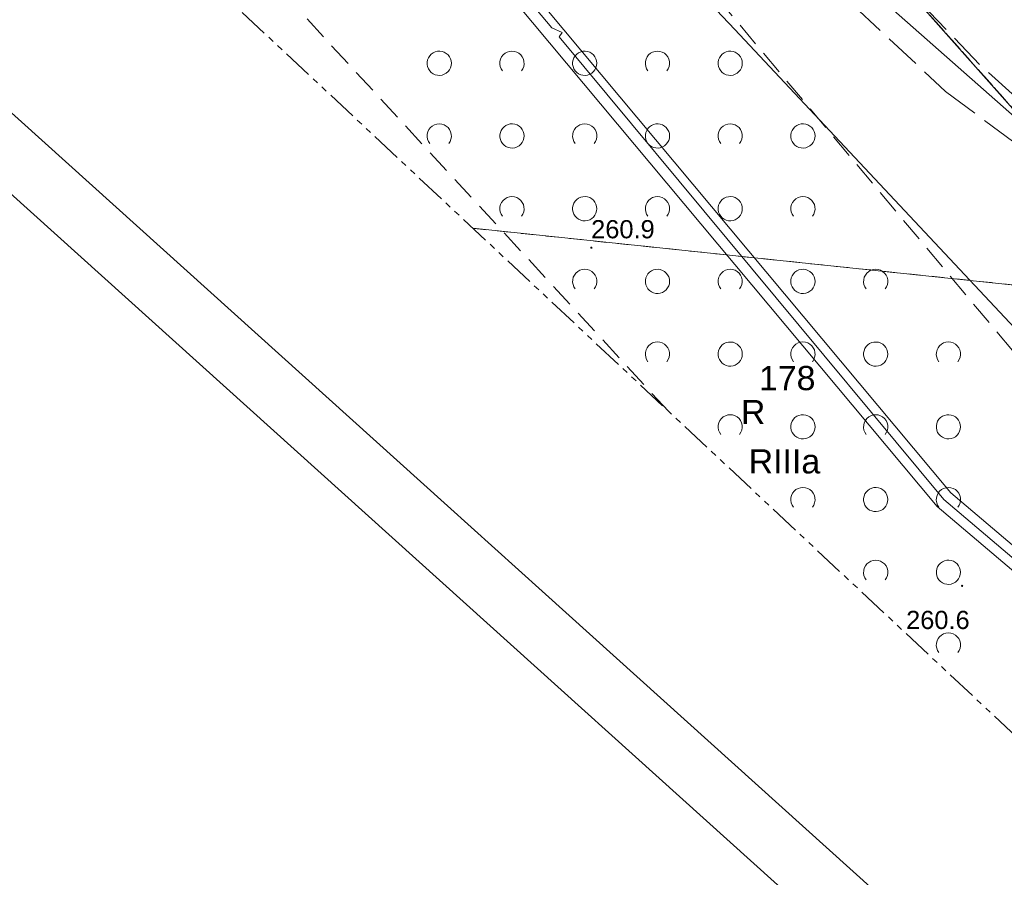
# Model space of a CAD drawing. Header units: metres. Extents: x 7427040 to 7427559, y 5541084 to 5541580.
# Tile 32 of 97: x 7427147 to 7427188, y 5541308 to 5541343. Entities that reach past the tile are written whole.
import ezdxf

# ---------------------------------------------------------------- set-up
doc = ezdxf.new("R2010")
doc.units = ezdxf.units.M
doc.header["$MEASUREMENT"] = 0
for name, pattern in [('( Phantom )', [2.5, 1.25, -0.25, 0.25, -0.25, 0.25, -0.25]), ('PRZER1-1', [1, 0.5, -0.5]), ('PRZER2-1', [1.5, 1, -0.5]), ('PRZER3-1', [2, 1.5, -0.5])]:
    doc.linetypes.add(name, pattern=pattern)
doc.layers.get('0').update_dxf_attribs({"color": 4})
for name, color, linetype, lineweight in [('GESDZI', 7, 'Continuous', 13), ('GESDZI_O', 7, 'Continuous', 13), ('GESKKL_O', 82, 'Continuous', 13), ('GESUZY', 96, 'Continuous', 13), ('GESUZY_O', 96, 'Continuous', 13), ('GOSRBG', 7, 'Continuous', 13), ('GSPWPN', 7, 'Continuous', 13), ('GSPWPN_O', 7, 'Continuous', 13), ('GSSKOA', 7, 'Continuous', 13), ('GSSZAD', 7, 'Continuous', 13), ('GULLOB', 7, 'Continuous', 30), ('GULTPR', 30, 'Continuous', 13), ('GULWPR', 5, 'Continuous', 13), ('TABELKA I RAMKA', 4, 'Continuous', 0)]:
    doc.layers.add(name, color=color, linetype=linetype, lineweight=lineweight)
doc.styles.add('Arial', font='arial.ttf')

# ---------------------------------------------------------------- blocks, each defined once
blk = doc.blocks.new('D_GSPWPN1')
at = {"lineweight": -2, "extrusion": (0, 0, -1)}
blk.add_hatch(color=0, dxfattribs=at).paths.add_polyline_path([(0, -0.045), (-0.011647, -0.043467), (-0.0225, -0.038971), (-0.03182, -0.03182), (-0.038971, -0.0225), (-0.043467, -0.011647), (-0.045, 0), (-0.043467, 0.011647), (-0.038971, 0.0225), (-0.03182, 0.03182), (-0.0225, 0.038971), (-0.011647, 0.043467), (0, 0.045), (0.011647, 0.043467), (0.0225, 0.038971), (0.03182, 0.03182), (0.038971, 0.0225), (0.043467, 0.011647), (0.045, 0), (0.043467, -0.011647), (0.038971, -0.0225), (0.03182, -0.03182), (0.0225, -0.038971), (0.011647, -0.043467)])
blk = doc.blocks.new('D_GSSZAD1')
at = {"color": 0, "lineweight": -2, "flags": 128}
blk.add_lwpolyline([(0.5, 0), (0.490964, 0.094626), (0.464184, 0.185831), (0.420627, 0.27032), (0.361867, 0.34504), (0.290028, 0.407288), (0.207708, 0.454816), (0.117879, 0.485906), (0.023791, 0.499434), (-0.071157, 0.494911), (-0.163534, 0.4725), (-0.25, 0.433013), (-0.32743, 0.377875), (-0.393027, 0.309079), (-0.444418, 0.229113), (-0.479746, 0.140866), (-0.497736, 0.047528), (-0.497736, -0.047528), (-0.479746, -0.140866), (-0.444418, -0.229113), (-0.393027, -0.309079), (-0.32743, -0.377875), (-0.25, -0.433013), (-0.163534, -0.4725), (-0.071157, -0.494911), (0.023791, -0.499434), (0.117879, -0.485906), (0.207708, -0.454816), (0.290028, -0.407288), (0.361867, -0.34504), (0.420627, -0.27032), (0.464184, -0.185831), (0.490964, -0.094626), (0.5, 0)], close=True, dxfattribs=at)
blk = doc.blocks.new('D_GSSZAD2')
at = {"color": 0, "lineweight": -2, "flags": 128}
blk.add_lwpolyline([(-0.390312, -0.3125), (-0.445567, -0.226869), (-0.482312, -0.131814), (-0.49902, -0.031282), (-0.494998, 0.070549), (-0.470412, 0.169449), (-0.426283, 0.26131), (-0.364446, 0.342315), (-0.287468, 0.409099), (-0.198548, 0.458889), (-0.10138, 0.489614), (0, 0.5), (0.10138, 0.489614), (0.198548, 0.458889), (0.287468, 0.409099), (0.364446, 0.342315), (0.426283, 0.26131), (0.470412, 0.169449), (0.494998, 0.070549), (0.49902, -0.031282), (0.482312, -0.131814), (0.445567, -0.226869), (0.390312, -0.3125)], dxfattribs=at)
blk = doc.blocks.new('SIT-G1 BOISKO')
at = {"layer": 'GESDZI', "color": 252, "linetype": 'Continuous', "lineweight": 13, "flags": 128}
for points in [[(7427236.08, 5541299.6), (7427224.16, 5541309.39), (7427213.87, 5541317.74), (7427195.57, 5541331.32), (7427175.06, 5541354.41), (7427161.84, 5541370.1), (7427153.91, 5541380.03), (7427144.81, 5541391.44), (7427143.965, 5541392.524)], [(7427146.016, 5541353.268), (7427149.03, 5541355.11), (7427156.1, 5541356.14), (7427168.93, 5541354.91), (7427175.06, 5541354.41), (7427195.57, 5541331.32), (7427166.173, 5541334.403)], [(7427166.173, 5541334.403), (7427195.57, 5541331.32), (7427213.87, 5541317.74), (7427224.16, 5541309.39), (7427188.88, 5541313.153)]]:
    blk.add_lwpolyline(points, dxfattribs=at)
at = {"layer": 'GESUZY', "color": 96, "linetype": 'PRZER1-1', "lineweight": 13}
for points in [[(7427236.08, 5541299.6), (7427224.16, 5541309.39), (7427213.87, 5541317.74), (7427195.57, 5541331.32), (7427175.06, 5541354.41), (7427161.84, 5541370.1), (7427153.91, 5541380.03), (7427144.81, 5541391.44), (7427143.965, 5541392.524)], [(7427146.016, 5541353.268), (7427149.03, 5541355.11), (7427156.1, 5541356.14), (7427168.93, 5541354.91), (7427175.06, 5541354.41), (7427195.57, 5541331.32), (7427166.173, 5541334.403)], [(7427166.173, 5541334.403), (7427195.57, 5541331.32), (7427213.87, 5541317.74), (7427224.16, 5541309.39), (7427188.88, 5541313.153)]]:
    blk.add_lwpolyline(points, dxfattribs=at)
at = {"layer": 'GOSRBG', "color": 252, "linetype": '( Phantom )', "lineweight": 13, "flags": 128}
blk.add_lwpolyline([(7427455.093, 5541312.435), (7427244.198, 5541498.57), (7427125.239, 5541372.711), (7427331.365, 5541179.81), (7427455.093, 5541312.435)], close=True, dxfattribs=at)
at = {"layer": 'GSSKOA', "color": 252, "linetype": 'PRZER3-1', "lineweight": 13}
for points in [[(7427142.386, 5541390.853), (7427148.11, 5541383.49), (7427157.73, 5541370.95), (7427168.56, 5541357.31), (7427174.58, 5541350.42), (7427185.67, 5541340.04), (7427196.81, 5541331.78), (7427197.44, 5541331.01), (7427208.64, 5541320.51), (7427227.5, 5541306.34)], [(7427228.09, 5541307), (7427209.62, 5541321.59), (7427197.48, 5541331.8), (7427187.07, 5541341.16), (7427176.65, 5541352.04), (7427170.57, 5541358.99), (7427159.7, 5541372.47), (7427150.32, 5541384.6), (7427144.182, 5541392.753)], [(7427228.09, 5541307), (7427209.62, 5541321.59), (7427197.48, 5541331.8), (7427187.07, 5541341.16), (7427176.65, 5541352.04), (7427170.57, 5541358.99), (7427159.7, 5541372.47), (7427150.32, 5541384.6), (7427154.54, 5541388.5), (7427158.75, 5541382.74), (7427163.48, 5541376.66), (7427164.48, 5541375.36), (7427171.29, 5541367.16), (7427176.38, 5541361.27), (7427187.4, 5541349.04), (7427192.2, 5541344.46), (7427197.03, 5541339.81), (7427214.8, 5541324.94), (7427228.08, 5541314.4), (7427243.84, 5541302.38)]]:
    blk.add_lwpolyline(points, dxfattribs=at)
at = {"layer": 'GSSZAD', "color": 252, "linetype": 'PRZER2-1', "lineweight": 13}
for points in [[(7427137.422, 5541385.601), (7427166.6, 5541355.43), (7427189.15, 5541328.5), (7427197.7, 5541321.37), (7427231.49, 5541298.29), (7427219.484, 5541284.512)], [(7427174.236, 5541326.857), (7427135.03, 5541369.42), (7427134.062, 5541364.454)]]:
    blk.add_lwpolyline(points, dxfattribs=at)
at = {"layer": 'GULLOB', "color": 252, "linetype": 'Continuous', "lineweight": 13, "flags": 128}
for points in [[(7427169.735, 5541342.305), (7427169.849, 5541342.477), (7427169.423, 5541342.676), (7427153.65, 5541361.45), (7427142.48, 5541374.73), (7427135.402, 5541383.464)], [(7427169.735, 5541342.305), (7427185.6, 5541323.21), (7427203.9, 5541307.69), (7427224.49, 5541290.58), (7427225.37, 5541289.9), (7427226.14, 5541289.31), (7427233.44, 5541282.9), (7427256.67, 5541264.04), (7427270.69, 5541252), (7427281.09, 5541242.14), (7427292.32, 5541226.1), (7427295.99, 5541220.55), (7427302.93, 5541211.15)]]:
    blk.add_lwpolyline(points, dxfattribs=at)
at = {"layer": 'GULTPR', "color": 30, "linetype": 'Continuous', "lineweight": 13, "flags": 128}
for points in [[(7427138.991, 5541387.261), (7427150.53, 5541372.9), (7427155.73, 5541366.13), (7427162.09, 5541358.32), (7427176.98, 5541342.6), (7427191.6, 5541326.99), (7427203.91, 5541316.59), (7427217.91, 5541304.45), (7427233.53, 5541291.77), (7427239.55, 5541285.78), (7427268.11, 5541261.04), (7427295.3, 5541233.72), (7427304.46, 5541225.14), (7427314.32, 5541214.51), (7427329.59, 5541188.64), (7427333.274, 5541181.856)], [(7427158.4, 5541365.52), (7427184.1, 5541342.89), (7427194.31, 5541333.89)]]:
    blk.add_lwpolyline(points, dxfattribs=at)
at = {"layer": 'GULWPR', "color": 5, "linetype": 'Continuous', "lineweight": 13, "flags": 128}
for points in [[(7427135.679, 5541383.757), (7427142.788, 5541374.985), (7427153.957, 5541361.707), (7427185.885, 5541323.493), (7427204.157, 5541307.996), (7427224.746, 5541290.888)], [(7427135.124, 5541383.17), (7427142.172, 5541374.475), (7427153.343, 5541361.193), (7427185.315, 5541322.927), (7427203.643, 5541307.384), (7427224.234, 5541290.272)]]:
    blk.add_lwpolyline(points, dxfattribs=at)
at = {"layer": 'GSPWPN', "color": 7, "linetype": 'Continuous', "lineweight": 13}
for p in [(7427171.06, 5541333.6), (7427186.35, 5541319.65)]:
    blk.add_blockref('D_GSPWPN1', p, dxfattribs=at)
at = {"layer": 'GSSZAD', "color": 7, "linetype": 'Continuous', "lineweight": 13}
for name, p in [('D_GSSZAD1', (7427164.785, 5541341.212)), ('D_GSSZAD2', (7427167.785, 5541341.212)), ('D_GSSZAD1', (7427170.785, 5541341.212)), ('D_GSSZAD2', (7427173.785, 5541341.212)), ('D_GSSZAD1', (7427176.785, 5541341.212)), ('D_GSSZAD2', (7427164.785, 5541338.212)), ('D_GSSZAD1', (7427167.785, 5541338.212)), ('D_GSSZAD2', (7427170.785, 5541338.212)), ('D_GSSZAD1', (7427173.785, 5541338.212)), ('D_GSSZAD2', (7427176.785, 5541338.212)), ('D_GSSZAD1', (7427179.785, 5541338.212)), ('D_GSSZAD2', (7427167.785, 5541335.212)), ('D_GSSZAD1', (7427170.785, 5541335.212)), ('D_GSSZAD2', (7427173.785, 5541335.212)), ('D_GSSZAD1', (7427176.785, 5541335.212)), ('D_GSSZAD2', (7427179.785, 5541335.212)), ('D_GSSZAD2', (7427170.785, 5541332.212)), ('D_GSSZAD1', (7427173.785, 5541332.212)), ('D_GSSZAD2', (7427176.785, 5541332.212)), ('D_GSSZAD1', (7427179.785, 5541332.212)), ('D_GSSZAD2', (7427182.785, 5541332.212)), ('D_GSSZAD2', (7427173.785, 5541329.212)), ('D_GSSZAD1', (7427176.785, 5541329.212)), ('D_GSSZAD2', (7427179.785, 5541329.212)), ('D_GSSZAD1', (7427182.785, 5541329.212)), ('D_GSSZAD2', (7427185.785, 5541329.212)), ('D_GSSZAD2', (7427176.785, 5541326.212)), ('D_GSSZAD1', (7427179.785, 5541326.212)), ('D_GSSZAD2', (7427182.785, 5541326.212)), ('D_GSSZAD1', (7427185.785, 5541326.212)), ('D_GSSZAD2', (7427179.785, 5541323.212)), ('D_GSSZAD1', (7427182.785, 5541323.212)), ('D_GSSZAD2', (7427185.785, 5541323.212)), ('D_GSSZAD2', (7427182.785, 5541320.212)), ('D_GSSZAD1', (7427185.785, 5541320.212)), ('D_GSSZAD2', (7427185.785, 5541317.212))]:
    blk.add_blockref(name, p, dxfattribs=at)
at = {"layer": 'GESDZI_O', "color": 252, "linetype": 'Continuous', "lineweight": 13, "style": 'Arial'}
blk.add_text('178', height=1, dxfattribs=at).set_placement((7427177.971, 5541327.724))
at = {"layer": 'GESKKL_O', "color": 82, "linetype": 'Continuous', "lineweight": 13, "style": 'Arial'}
blk.add_text('RIIIa', height=1, dxfattribs=at).set_placement((7427177.547, 5541324.288))
at = {"layer": 'GESUZY_O', "color": 96, "linetype": 'Continuous', "lineweight": 13, "style": 'Arial'}
blk.add_text('R', height=1, dxfattribs=at).set_placement((7427177.227, 5541326.322))
at = {"layer": 'GSPWPN_O', "color": 252, "linetype": 'Continuous', "lineweight": 13, "style": 'Arial'}
for s, p in [('260.9', (7427171.05, 5541333.99)), ('260.6', (7427184.04, 5541317.87))]:
    blk.add_text(s, height=0.75, dxfattribs=at).set_placement(p)

msp = doc.modelspace()

# ---------------------------------------------------------------- linework, layer by layer
at = {"layer": 'TABELKA I RAMKA', "color": 7, "ltscale": 0.046875, "flags": 128}
for points in [[(7427172.645, 5541580.08), (7427558.843, 5541231.869), (7427425.92, 5541084.445), (7427039.722, 5541432.657), (7427172.645, 5541580.08)], [(7427183.968, 5541566.505), (7427555.312, 5541231.686), (7427425.737, 5541087.976), (7427054.393, 5541422.795), (7427183.968, 5541566.505)]]:
    msp.add_lwpolyline(points, close=True, dxfattribs=at)

# ---------------------------------------------------------------- block references
at = {"color": 7, "linetype": 'Continuous', "lineweight": 0}
msp.add_blockref('SIT-G1 BOISKO', (0, 0), dxfattribs=at)

doc.saveas('drawing.dxf')
